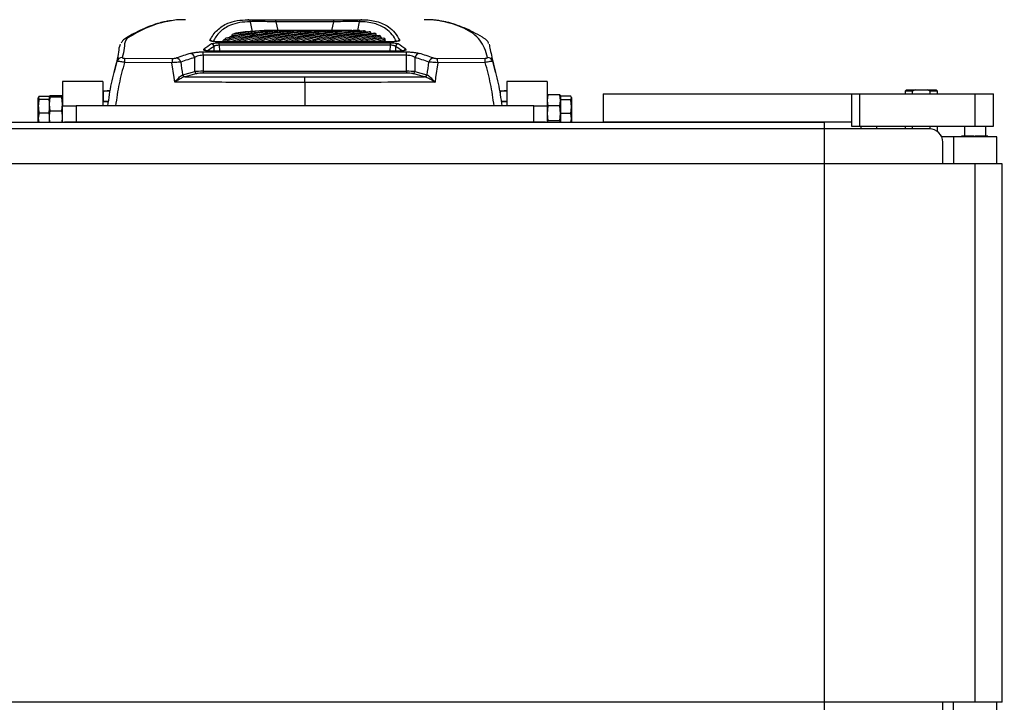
# Model space of a CAD drawing. Header units: millimetres. Extents: x 0 to 420, y 0 to 297.
# Tile 7 of 19: x 113 to 220, y 88 to 163. Entities that reach past the tile are written whole.
import ezdxf

# ---------------------------------------------------------------- set-up
doc = ezdxf.new("R2010")
doc.units = ezdxf.units.MM
doc.layers.add('QUOTE', color=174, linetype='Continuous')
doc.styles.add('SLDTEXTSTYLE3', font='TXT', dxfattribs={"width": 0.75})
doc.dimstyles.new('SLDDIMSTYLE0', dxfattribs={"dimtxt": 3, "dimasz": 3, "dimexe": 0, "dimexo": 0.0625, "dimgap": 0.75, "dimtad": 1, "dimlfac": 3.400099, "dimrnd": 1e-09, "dimzin": 12, "dimdsep": 46, "dimtxsty": 'SLDTEXTSTYLE3', "dimsah": 1, "dimcen": 0.09, "dimadec": 0, "dimazin": 3, "dimtfac": 1, "dimtdec": 3, "dimtofl": 0, "dimtmove": 0, "dimatfit": 3, "dimfxl": 0, "dimfrac": 2, "dimtolj": 1, "dimtzin": 12, "dimarcsym": 0})

# ---------------------------------------------------------------- blocks, each defined once
blk = doc.blocks.new('_D_1')
at = {"layer": 'QUOTE'}
for p, q in [((221.09, 147.3), (259.64, 147.3)), ((257.64, 147.3), (257.64, 88.48)), ((221.09, 88.48), (259.64, 88.48))]:
    blk.add_line(p, q, dxfattribs=at)
for points in [[(257.64, 147.3), (257.14, 144.3), (258.14, 144.3)], [(257.64, 88.48), (258.14, 91.48), (257.14, 91.48)]]:
    blk.add_solid(points, dxfattribs=at)
at = {"layer": 'QUOTE', "insert": (253.77, 114.56), "char_height": 3, "attachment_point": 1, "rotation": 90, "style": 'SLDTEXTSTYLE3'}
blk.add_mtext('200', dxfattribs=at)

msp = doc.modelspace()

# ---------------------------------------------------------------- linework, layer by layer
at = {"color": 7, "linetype": 'Continuous', "lineweight": 25}
for p, q in [((137.4757, 163.0341), (137.5723, 163.0337)), ((140.5298, 163.0203), (146.8675, 163.0203)), ((140.5298, 162.8023), (140.5298, 163.0203)), ((146.8675, 162.8023), (140.5298, 162.8023)), ((146.8675, 162.8023), (146.8675, 163.0203)), ((149.8252, 163.0337), (149.9216, 163.0341)), ((136.1589, 161.5719), (135.7411, 161.4075)), ((135.7411, 161.2601), (135.7411, 161.4075)), ((140.936, 161.8578), (140.2993, 161.8578)), ((142.8461, 161.8578), (142.2094, 161.8578)), ((144.7561, 161.8578), (144.1194, 161.8578)), ((146.6662, 161.8578), (146.0295, 161.8578)), ((148.5762, 161.8578), (147.9395, 161.8578)), ((148.8264, 161.8404), (148.8264, 161.8568)), ((149.6915, 161.7865), (149.6915, 161.8473)), ((150.3227, 161.671), (150.3227, 161.7861)), ((150.9845, 161.4895), (150.8898, 161.521)), ((150.9194, 161.5193), (150.9194, 161.6665)), ((151.479, 161.336), (151.479, 161.4834)), ((153.1737, 160.6276), (134.2236, 160.6276)), ((134.2236, 160.6236), (134.2236, 160.6276)), ((153.1737, 160.6236), (134.2236, 160.6236)), ((134.3495, 160.5134), (153.0479, 160.5134)), ((134.3495, 160.239), (134.3495, 160.5134)), ((134.7681, 160.6276), (134.7681, 160.767)), ((142.0022, 160.6402), (142.0022, 160.6276)), ((146.0204, 160.6276), (146.0204, 160.6403)), ((151.9983, 161.2309), (151.8299, 161.3232)), ((152.1557, 160.9722), (151.963, 161.0813)), ((151.9983, 161.0833), (151.9983, 161.2309)), ((152.4736, 160.902), (152.3203, 161.0206)), ((152.58, 160.6276), (152.4376, 160.7595)), ((152.4736, 160.7542), (152.4736, 160.902)), ((152.7723, 160.6276), (152.7639, 160.6365)), ((153.0479, 160.239), (153.0479, 160.5134)), ((153.1737, 160.6236), (153.1737, 160.6276)), ((132.5952, 159.5176), (154.8022, 159.5176)), ((132.5952, 159.1425), (132.5952, 159.5176)), ((153.8592, 159.5881), (133.5381, 159.5881)), ((133.5381, 159.5823), (133.5381, 159.5881)), ((153.8592, 159.5823), (133.5381, 159.5823)), ((133.8082, 159.5881), (133.7867, 160.1245)), ((153.0479, 160.239), (134.3495, 160.239)), ((134.3495, 160.239), (134.3756, 159.5881)), ((153.0217, 159.5881), (153.0479, 160.239)), ((153.6107, 160.1245), (153.5891, 159.5881)), ((153.8592, 159.5823), (153.8592, 159.5881)), ((154.8022, 159.1425), (154.8022, 159.5176)), ((123.2735, 158.9106), (122.867, 157.3092)), ((129.1856, 158.3319), (123.9886, 158.364)), ((124.0061, 158.8359), (129.1988, 158.8037)), ((131.6723, 157.3671), (131.666, 158.9034)), ((132.5952, 159.1425), (132.6023, 157.3976)), ((154.8022, 159.1425), (132.5952, 159.1425)), ((154.795, 157.3976), (154.8022, 159.1425)), ((155.7314, 158.9034), (155.7251, 157.3671)), ((158.1986, 158.8037), (163.3912, 158.8359)), ((163.4088, 158.364), (158.2117, 158.3319)), ((164.5303, 157.3092), (164.1223, 158.9169)), ((130.3768, 157.03), (131.6723, 157.3671)), ((131.905, 157.1398), (130.6095, 156.8027)), ((132.6023, 157.3976), (132.6023, 157.2085)), ((132.6023, 157.3976), (154.795, 157.3976)), ((154.795, 157.2085), (132.6023, 157.2085)), ((154.795, 157.3976), (154.795, 157.2085)), ((156.7878, 156.8027), (155.4924, 157.1398)), ((155.7251, 157.3671), (157.0205, 157.03)), ((121.6405, 156.2697), (117.2289, 156.2697)), ((117.2289, 156.2697), (117.2289, 153.6228)), ((121.6405, 156.2697), (121.6405, 153.6228)), ((130.3305, 157.0152), (130.3768, 157.03)), ((130.6095, 156.8027), (130.5637, 156.7922)), ((143.6987, 156.1796), (143.6987, 153.6228)), ((156.8337, 156.7922), (156.7878, 156.8027)), ((157.0205, 157.03), (157.0668, 157.0152)), ((170.1685, 156.2697), (165.7569, 156.2697)), ((165.7569, 156.2697), (165.7569, 153.6228)), ((170.1685, 156.2697), (170.1685, 153.6228)), ((121.6405, 155.2698), (122.421, 155.2698)), ((121.6622, 155.1933), (121.6622, 154.0933)), ((164.9491, 155.2698), (165.7673, 155.2698)), ((165.0282, 155.1933), (165.0282, 154.7882)), ((176.2979, 154.9462), (176.2979, 151.8581)), ((176.2979, 154.9462), (203.4028, 154.9462)), ((187.6595, 154.9536), (187.6595, 154.9462)), ((190.0092, 154.9462), (190.0092, 154.9536)), ((203.4028, 154.9462), (203.4028, 151.8581)), ((203.4028, 154.9462), (204.3212, 154.9462)), ((204.3212, 151.4169), (204.3212, 154.9462)), ((204.3212, 154.9462), (216.885, 154.9462)), ((209.4321, 155.3874), (209.285, 155.2404)), ((209.285, 155.2404), (209.285, 154.9462)), ((210.0742, 155.2404), (209.285, 155.2404)), ((209.4321, 155.3874), (210.3758, 155.3874)), ((210.3758, 155.3874), (210.0742, 155.2404)), ((210.0742, 154.9462), (210.0742, 155.2404)), ((210.3758, 155.3874), (211.7235, 155.3874)), ((212.0251, 155.2404), (211.7235, 155.3874)), ((211.7235, 155.3874), (212.6673, 155.3874)), ((212.0251, 154.9462), (212.0251, 155.2404)), ((212.8143, 155.2404), (212.0251, 155.2404)), ((212.8143, 155.2404), (212.6673, 155.3874)), ((212.8143, 154.9462), (212.8143, 155.2404)), ((216.885, 154.9462), (216.885, 151.4169)), ((216.885, 154.9462), (218.9437, 154.9462)), ((218.9437, 151.4169), (218.9437, 154.9462)), ((114.6583, 154.6651), (114.5819, 154.5133)), ((114.5819, 154.5133), (114.6583, 154.3615)), ((114.5819, 153.6197), (114.5819, 154.5133)), ((114.6583, 154.6651), (115.7583, 154.6651)), ((114.6583, 154.3615), (115.7583, 154.3615)), ((115.8411, 154.7107), (115.7583, 154.6481)), ((115.7583, 154.6481), (115.8411, 154.5856)), ((115.7583, 154.6481), (115.7583, 154.4037)), ((115.8411, 154.5856), (115.7583, 153.821)), ((115.7583, 154.3615), (115.7583, 154.4037)), ((115.7583, 154.1551), (115.7583, 154.3615)), ((115.7583, 154.1551), (115.7583, 153.821)), ((115.7583, 153.821), (115.8411, 153.0565)), ((115.7583, 153.821), (115.7583, 153.0844)), ((117.1461, 154.7107), (115.8411, 154.7107)), ((117.1461, 154.5856), (115.8411, 154.5856)), ((117.2289, 154.6481), (117.1461, 154.7107)), ((117.1461, 154.5856), (117.2289, 154.6481)), ((117.2289, 153.821), (117.1461, 154.5856)), ((117.1461, 153.0565), (117.2289, 153.821)), ((122.2616, 154.0933), (121.6405, 154.0933)), ((122.2522, 154.0639), (121.6405, 154.0639)), ((165.7569, 154.0933), (165.1366, 154.0933)), ((165.7569, 154.0639), (165.1451, 154.0639)), ((170.2513, 154.8195), (170.1685, 154.2162)), ((170.1866, 154.702), (170.1685, 154.6521)), ((170.1685, 154.2162), (170.2513, 153.6128)), ((171.5562, 154.8195), (170.2513, 154.8195)), ((171.639, 154.2162), (171.5562, 154.8195)), ((171.5562, 153.6128), (171.639, 154.2162)), ((171.639, 154.6521), (171.6209, 154.702)), ((172.739, 154.6951), (171.639, 154.6951)), ((171.639, 154.6951), (171.639, 154.6521)), ((171.639, 154.6521), (171.639, 154.3476)), ((171.639, 154.3476), (171.639, 154.2914)), ((171.639, 154.2914), (171.639, 154.0808)), ((172.739, 154.2914), (171.639, 154.2914)), ((171.639, 154.0639), (171.639, 152.9885)), ((172.8155, 153.5347), (172.739, 154.2914)), ((172.8155, 154.539), (172.7982, 154.5864)), ((172.8155, 154.539), (172.8155, 154.4932)), ((172.8155, 154.4932), (172.8155, 153.5347)), ((114.5819, 152.288), (114.5819, 153.6197)), ((114.6583, 152.878), (114.5819, 152.288)), ((114.6583, 152.878), (115.7583, 152.878)), ((115.7583, 152.878), (115.7583, 153.0844)), ((115.7583, 152.7138), (115.7583, 152.878)), ((117.1461, 153.0565), (115.8411, 153.0565)), ((117.2289, 151.8581), (117.2289, 153.6228)), ((117.2289, 153.6228), (118.6994, 153.6228)), ((118.6994, 153.6228), (118.6994, 151.8581)), ((168.6979, 153.6228), (118.6994, 153.6228)), ((168.6979, 151.8581), (168.6979, 153.6228)), ((168.6979, 153.6228), (170.1685, 153.6228)), ((170.1685, 153.6228), (170.1685, 151.8581)), ((170.2513, 153.6128), (170.1685, 152.7939)), ((170.1685, 152.7939), (170.2513, 151.9749)), ((171.5562, 153.6128), (170.2513, 153.6128)), ((171.639, 152.7939), (171.5562, 153.6128)), ((171.5562, 151.9749), (171.639, 152.7939)), ((171.639, 152.9885), (171.639, 152.7779)), ((172.739, 152.7779), (171.639, 152.7779)), ((171.639, 152.7779), (171.639, 152.6235)), ((172.739, 152.7779), (172.8155, 153.5347)), ((172.8155, 152.223), (172.739, 152.7779)), ((172.8155, 153.5347), (172.8155, 152.223)), ((110.5112, 151.8581), (117.4259, 151.8581)), ((114.5819, 152.288), (114.6376, 151.8581)), ((114.5819, 151.8581), (114.5819, 152.288)), ((115.7583, 152.7138), (115.7583, 152.3545)), ((115.7583, 152.3545), (115.8149, 151.8581)), ((115.7583, 152.3545), (115.7583, 151.8581)), ((115.7583, 151.8581), (115.7583, 151.8623)), ((117.1723, 151.8581), (117.2289, 152.3545)), ((118.6994, 151.8581), (117.4259, 151.8581)), ((168.6979, 151.8581), (118.6994, 151.8581)), ((169.9715, 151.8581), (168.6979, 151.8581)), ((169.9715, 151.8581), (176.2979, 151.8581)), ((171.5562, 151.9749), (170.2513, 151.9749)), ((171.639, 152.6235), (171.639, 151.8581)), ((172.7652, 151.8581), (172.8155, 152.223)), ((172.8155, 152.223), (172.8155, 151.8581)), ((203.4028, 151.8581), (176.2979, 151.8581)), ((200.4617, 151.1228), (200.4617, 151.8581)), ((203.4028, 151.8581), (203.4028, 151.4169)), ((211.932, 151.1228), (74.8771, 151.1228)), ((203.4028, 151.4169), (204.3212, 151.4169)), ((204.3212, 151.4169), (216.885, 151.4169)), ((204.4322, 151.4169), (204.4322, 151.1228)), ((206.1969, 151.1228), (206.1969, 151.4169)), ((209.285, 151.4169), (209.285, 151.1228)), ((210.0742, 151.1228), (210.0742, 151.4169)), ((212.0251, 151.1199), (212.0251, 151.4169)), ((212.8143, 150.8287), (212.8143, 151.4169)), ((215.7554, 151.4169), (215.7554, 150.314)), ((216.885, 151.4169), (218.9437, 151.4169)), ((218.1083, 150.314), (218.1083, 151.4169)), ((214.579, 150.2405), (213.2798, 150.2405)), ((213.4025, 147.2994), (213.4025, 149.6523)), ((214.579, 150.2405), (214.579, 147.2994)), ((219.2847, 150.2405), (214.579, 150.2405)), ((215.4519, 150.314), (215.4519, 150.2405)), ((215.9554, 150.314), (215.4519, 150.314)), ((216.2021, 150.314), (215.9554, 150.314)), ((215.9554, 150.314), (215.9554, 150.2405)), ((216.255, 150.314), (216.2021, 150.314)), ((216.2021, 150.314), (216.2021, 150.2405)), ((216.4243, 150.314), (216.255, 150.314)), ((216.255, 150.314), (216.255, 150.2405)), ((216.8261, 150.314), (216.4243, 150.314)), ((216.4243, 150.314), (216.4243, 150.2405)), ((216.8261, 150.314), (216.8261, 150.2405)), ((216.8345, 150.314), (216.8261, 150.314)), ((216.8345, 150.314), (216.8345, 150.2405)), ((216.8345, 150.314), (216.8445, 150.314)), ((216.8445, 150.2405), (216.8445, 150.314)), ((216.8514, 150.314), (216.8445, 150.314)), ((216.9254, 150.314), (216.9186, 150.314)), ((216.9254, 150.314), (216.9254, 150.2405)), ((216.9254, 150.314), (216.9355, 150.314)), ((216.9438, 150.314), (216.9355, 150.314)), ((216.9355, 150.2405), (216.9355, 150.314)), ((216.9438, 150.314), (216.9438, 150.2405)), ((217.3456, 150.314), (216.9438, 150.314)), ((217.5149, 150.314), (217.3456, 150.314)), ((217.3456, 150.314), (217.3456, 150.2405)), ((217.5678, 150.314), (217.5149, 150.314)), ((217.5149, 150.314), (217.5149, 150.2405)), ((217.8145, 150.314), (217.5678, 150.314)), ((217.5678, 150.314), (217.5678, 150.2405)), ((218.3181, 150.314), (217.8145, 150.314)), ((217.8145, 150.314), (217.8145, 150.2405)), ((218.3181, 150.2405), (218.3181, 150.314)), ((219.2847, 147.2994), (219.2847, 150.2405)), ((216.9318, 147.2994), (69.8773, 147.2994)), ((216.9318, 88.4776), (216.9318, 147.2994)), ((219.8729, 147.2994), (216.9318, 147.2994)), ((219.8729, 88.4776), (219.8729, 147.2994)), ((216.9318, 88.4776), (69.8773, 88.4776)), ((213.4025, 86.1247), (213.4025, 88.4776)), ((214.5321, 88.4776), (214.5321, 85.5659)), ((219.8729, 88.4776), (216.9318, 88.4776)), ((219.2847, 85.5365), (219.2847, 88.4776))]:
    msp.add_line(p, q, dxfattribs=at)
at = {"color": 7, "linetype": 'Continuous'}
for p in [(86.3474, 151.8581), (200.4617, 83.9189)]:
    msp.add_line(p, (200.4617, 151.8581), dxfattribs=at)
at = {"color": 7, "linetype": 'Continuous', "lineweight": 25, "flags": 128}
for points in [[(137.9907, 161.7097), (137.7571, 162.7976), (137.7531, 162.8161)], [(140.5298, 162.8023), (140.5308, 162.7976), (140.7331, 161.8578)], [(146.6643, 161.8578), (146.8665, 162.7976), (146.8675, 162.8023)], [(149.6442, 162.8161), (149.6403, 162.7976), (149.4374, 161.853)], [(129.4785, 156.2107), (129.4085, 156.718), (129.1856, 158.3319)], [(158.2117, 158.3319), (157.9889, 156.718), (157.9188, 156.2107)]]:
    msp.add_lwpolyline(points, dxfattribs=at)
at = {"color": 7, "linetype": 'Continuous', "lineweight": 25}
for centre, radius, start, end in [((137.4733, 162.7455), 0.2886, 14.153703, 89.518595), ((149.924, 162.7455), 0.2886, 90.481385, 165.846258), ((133.328, 160.4766), 0.2984, 51.754611, 89.249883), ((133.4854, 160.0967), 0.3026, 5.271313, 86.662623), ((153.912, 160.0967), 0.3026, 93.337377, 174.728687), ((154.0693, 160.4766), 0.2984, 90.747646, 128.535553), ((131.0818, 158.7664), 0.6, 13.199528, 78.58829), ((132.6546, 159.4995), 0.3015, 29.449188, 86.65848), ((154.7428, 159.4996), 0.3015, 93.340083, 150.265522), ((156.3155, 158.7664), 0.6, 101.41171, 166.800472), ((123.7312, 158.3219), 0.5788, 88.901022, 162.789941), ((129.9155, 158.3801), 5.927, 175.589829, 180.156436), ((137.0781, 158.3478), 7.8925, 176.688106, 180.115239), ((129.5498, 158.2661), 0.6057, 13.718097, 78.281764), ((157.8475, 158.2661), 0.6057, 101.718236, 166.281903), ((150.3192, 158.3478), 7.8925, 359.884761, 3.311894), ((157.4818, 158.3801), 5.927, 359.843564, 4.410171), ((163.6662, 158.3219), 0.5788, 17.210059, 91.098978), ((131.9592, 157.4281), 0.2934, 192.003748, 259.347556), ((155.4382, 157.4281), 0.2934, 280.652444, 347.996252), ((130.6287, 157.0936), 0.3083, 194.723956, 257.823252), ((130.6638, 157.091), 0.2934, 192.003748, 259.347556), ((156.7336, 157.091), 0.2934, 280.652444, 347.996252), ((156.7686, 157.0936), 0.3083, 282.176748, 345.276044), ((211.932, 149.6523), 1.4705, 0, 90)]:
    msp.add_arc(centre, radius, start, end, dxfattribs=at)
for centre, major_axis, ratio, start_param, end_param in [((142.8461, -13.0174), (0, 174.8752), 0.41421356, 6.27439556, 6.39493661), ((142.8461, -13.0174), (0, 174.7281), 0.41421356, 0.03906847, 0.11140338), ((142.2094, -13.0174), (0, 174.8752), 0.41421356, 0, 0.09897345), ((144.1194, -13.0174), (0, 174.8752), 0.41421356, 0, 0.11868364), ((140.936, -13.0174), (0, 174.8752), 0.41421356, 6.27439556, 6.35496498), ((140.936, -13.0174), (0, 174.7281), 0.41421356, 0.03906847, 0.07184019), ((140.2993, -13.0174), (0, 174.8752), 0.41421356, 0, 0.05719106), ((144.7561, -13.0174), (0, 174.8752), 0.41421356, 6.27439556, 6.40186895), ((144.7561, -13.0174), (0, 174.7281), 0.41421356, 0.03906847, 0.11140338), ((146.0295, -13.0174), (0, 174.8752), 0.41421356, 0, 0.11868364), ((146.6662, -13.0174), (0, 174.8752), 0.41421356, 6.27431992, 6.40186895), ((146.6662, -13.0174), (0, 174.7281), 0.41421356, 0.03906847, 0.11140338), ((147.9395, -13.0174), (0, 174.8752), 0.41421356, 0, 0.11868364), ((148.5762, -13.0174), (0, 174.8752), 0.41421356, 6.2797318, 6.40186895), ((148.5762, -13.0174), (0, 174.7281), 0.41421356, 0.03906847, 0.11140338), ((149.8496, -13.0174), (0, 174.8752), 0.41421356, 0.00519059, 0.11868364), ((150.4863, -13.0174), (0, 174.8752), 0.41421356, 0.0109724, 0.11868364), ((150.4863, -13.0174), (0, 174.7281), 0.41421356, 0.03906847, 0.11164542), ((151.7596, -13.0174), (0, 174.8752), 0.41421356, 0.02269342, 0.11868364), ((152.3963, -13.0174), (0, 174.8752), 0.41421356, 0.02863125, 0.11868364), ((152.3963, -13.0174), (0, 174.7281), 0.41421356, 0.03906847, 0.11140338), ((153.6697, -13.0174), (0, 174.8752), 0.41421356, 0.04067034, 0.11868364), ((154.3064, -13.0174), (0, 174.8752), 0.41421356, 0.04677461, 0.11868364), ((154.3064, -13.0174), (0, 174.7281), 0.41421356, 0.04681401, 0.11140338), ((155.5797, -13.0174), (0, 174.8752), 0.41421356, 0.05916132, 0.11868364), ((156.2164, -13.0174), (0, 174.8752), 0.41421356, 0.06544753, 0.11868364), ((150.9117, -11.6939), (-10.1899, 174.707), 0.26665575, 0.15835319, 0.17713763), ((156.2164, -13.0174), (0, 174.7281), 0.41421356, 0.06550269, 0.11140338), ((157.4898, -13.0174), (0, 174.8752), 0.41421356, 0.07821581, 0.11868364), ((158.1264, -13.0174), (0, 174.8752), 0.41421356, 0.08470228, 0.11868364), ((158.1264, -13.0174), (0, 174.7281), 0.41421356, 0.08477374, 0.11140338), ((159.3998, -13.0174), (0, 174.8752), 0.41421356, 0.09789162, 0.11868364), ((160.0365, -13.0174), (0, 174.8752), 0.41421356, 0.10459952, 0.11868364), ((160.0365, -13.0174), (0, 174.7281), 0.41421356, 0.10468788, 0.11140338), ((161.3099, -13.0174), (0, 174.8752), 0.41421356, 0.11825556, 0.11868364), ((136.4856, -11.6939), (10.1899, 174.707), 0.26665575, 6.10604768, 6.12483212), ((202.6491, -11.6939), (-82.5389, 166.6026), 0.63805248, 6.18261034, 6.19606193), ((151.1954, -11.6785), (-10.1925, 174.4128), 0.26710229, 0.15829686, 0.17423389), ((136.2019, -11.6785), (10.1925, 174.4128), 0.26710229, 6.10892695, 6.12488845), ((84.7483, -11.6939), (82.5389, 166.6026), 0.63805248, 0.08712338, 0.10057497), ((203.1145, -11.5692), (-82.8469, 165.8887), 0.63935189, 6.17970914, 6.19316073), ((864.7679, -2129.2942), (-889.2494, 5035.6673), 0.0719468, 1.0865467, 1.08685751), ((84.2828, -11.5692), (82.8469, 165.8887), 0.63935189, 0.09002457, 0.10347617), ((-577.3705, -2129.2942), (889.2494, 5035.6673), 0.0719468, 5.1963278, 5.19663861), ((132.6043, 157.3213), (1.1764, 0.0009), 0.06487975, 1.57241434, 2.48525828), ((132.6043, 157.0316), (0.8823, -0.0004), 0.20050912, 1.57311623, 2.48596017), ((154.793, 157.3213), (1.1764, -0.0009), 0.06487975, 0.65633438, 1.56917832), ((154.793, 157.0316), (0.8823, 0.0004), 0.20050912, 0.65563249, 1.56847642), ((144.8751, 274.7697), (668.8525, 0), 0.17641227, 4.69105893, 4.71063009), ((142.5222, 274.7697), (668.8525, 0), 0.17641227, 4.71414787, 4.73371903)]:
    msp.add_ellipse(centre, major_axis=major_axis, ratio=ratio, start_param=start_param, end_param=end_param, dxfattribs=at)
for points, knots in [([(128.862, 162.8975), (128.7198, 162.8728), (128.3813, 162.8142), (127.7196, 162.6479), (126.8859, 162.3807), (125.9194, 161.9811), (125.1118, 161.5774), (124.5186, 161.2434), (124.2331, 161.0718), (123.9874, 160.9254), (123.7545, 160.7124), (123.6666, 160.5479), (123.619, 160.459)], [0, 0, 0, 0, 0.0853742, 0.20311986, 0.38642796, 0.57085112, 0.75662611, 0.84997595, 0.89684585, 0.92900847, 0.96163812, 1, 1, 1, 1]), ([(128.9625, 162.8941), (128.8375, 162.8769), (128.3513, 162.8101), (127.4747, 162.5511), (126.3455, 162.1191), (125.3669, 161.6399), (124.7109, 161.2479), (124.2763, 161.0087), (123.9819, 160.6162), (124.0109, 159.9608), (123.8319, 159.2541), (123.7423, 158.9005)], [0, 0, 0, 0, 0.0545124, 0.21204342, 0.36969771, 0.52546704, 0.60339517, 0.64256698, 0.68154297, 0.84069984, 1, 1, 1, 1]), ([(130.6445, 163.0337), (130.5159, 163.0335), (130.228, 163.033), (129.9288, 163.022), (129.538, 162.9951), (129.2043, 162.9365), (128.9625, 162.8941)], [0, 0, 0, 0, 0.14794429, 0.33123968, 0.51541463, 1, 1, 1, 1]), ([(133.3319, 160.775), (133.4466, 160.9858), (133.676, 161.4073), (134.1277, 161.9173), (134.6584, 162.338), (135.3613, 162.7012), (136.2661, 162.9728), (137.0723, 163.0136), (137.4757, 163.0341)], [0, 0, 0, 0, 0.14643315, 0.29286634, 0.43986944, 0.58687273, 0.79324369, 1, 1, 1, 1]), ([(137.7531, 162.8161), (137.3508, 162.7958), (136.5453, 162.755), (135.6425, 162.4843), (134.9409, 162.1227), (134.4118, 161.7032), (133.982, 161.2241), (133.7698, 160.8372), (133.6731, 160.6608)], [0, 0, 0, 0, 0.21144516, 0.42328335, 0.57324057, 0.72334215, 0.87388191, 1, 1, 1, 1]), ([(137.6752, 163.0334), (137.7328, 163.0332), (137.9046, 163.0329), (138.5338, 163.0275), (139.4609, 163.0216), (140.1737, 163.0207), (140.5298, 163.0203)], [0, 0, 0, 0, 0.14215119, 0.42370491, 0.71207023, 1, 1, 1, 1]), ([(140.5298, 162.8023), (140.2056, 162.8082), (139.5574, 162.8201), (138.7047, 162.8306), (138.045, 162.8319), (137.8511, 162.8214), (137.7531, 162.8161)], [0, 0, 0, 0, 0.25196603, 0.50363727, 0.74920314, 1, 1, 1, 1]), ([(146.8675, 163.0203), (147.2294, 163.0207), (147.9377, 163.0217), (148.8646, 163.0275), (149.4919, 163.0329), (149.6651, 163.0332), (149.7223, 163.0334)], [0, 0, 0, 0, 0.29246806, 0.57261407, 0.85887969, 1, 1, 1, 1]), ([(149.6442, 162.8161), (149.5467, 162.8214), (149.3517, 162.832), (148.6934, 162.8306), (147.8411, 162.8201), (147.1969, 162.8083), (146.8675, 162.8023)], [0, 0, 0, 0, 0.24996727, 0.49961867, 0.74409306, 1, 1, 1, 1]), ([(153.7197, 160.6604), (153.5728, 160.9161), (153.259, 161.4629), (152.6414, 162.003), (151.9624, 162.3904), (151.2768, 162.6309), (150.5133, 162.7835), (149.9339, 162.8052), (149.6442, 162.8161)], [0, 0, 0, 0, 0.18630819, 0.39831837, 0.54845243, 0.69858674, 0.84929317, 1, 1, 1, 1]), ([(149.9216, 163.0341), (150.2105, 163.0233), (150.7884, 163.0016), (151.5521, 162.8496), (152.2397, 162.6088), (152.9212, 162.221), (153.5658, 161.6513), (153.8988, 161.0673), (154.0654, 160.775)], [0, 0, 0, 0, 0.146432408, 0.292864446, 0.439849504, 0.586834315, 0.793218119, 1, 1, 1, 1]), ([(158.68, 162.8639), (158.5954, 162.8818), (158.3736, 162.9287), (158.0605, 162.9789), (157.6017, 163.0171), (157.1907, 163.034), (156.8124, 163.032), (156.726, 163.0315)], [0, 0, 0, 0, 0.15862955, 0.41562405, 0.67155786, 0.92499717, 1, 1, 1, 1]), ([(163.6551, 158.9005), (163.5619, 159.2488), (163.3755, 159.9457), (162.8512, 160.8079), (162.1231, 161.5368), (161.0855, 162.1162), (159.9367, 162.5496), (159.1103, 162.777), (158.7305, 162.8537), (158.68, 162.8639)], [0, 0, 0, 0, 0.16283342, 0.32589324, 0.48886437, 0.65157665, 0.81340058, 0.97522435, 1, 1, 1, 1]), ([(163.7782, 160.446), (163.7696, 160.4697), (163.7302, 160.578), (163.5822, 160.7833), (163.3304, 160.9751), (163.1939, 161.0538), (162.7897, 161.2994), (162.0915, 161.6834), (161.1069, 162.1457), (160.1384, 162.5093), (159.3639, 162.7376), (158.9152, 162.8249), (158.78, 162.8512)], [0, 0, 0, 0, 0.01143547, 0.05229998, 0.09230624, 0.11298824, 0.13284092, 0.32988011, 0.52637398, 0.72195696, 0.91624926, 1, 1, 1, 1]), ([(149.6915, 161.8473), (149.6735, 161.8482), (149.6375, 161.8499), (149.565, 161.8529), (149.5101, 161.8544), (149.4736, 161.8555)], [0, 0, 0, 0, 0.25000303, 0.50000604, 1, 1, 1, 1]), ([(150.3227, 161.7861), (150.3056, 161.7886), (150.2716, 161.7935), (150.2029, 161.8026), (150.1507, 161.8087), (150.1159, 161.8128)], [0, 0, 0, 0, 0.25000285, 0.50000687, 1, 1, 1, 1]), ([(150.9194, 161.6665), (150.9034, 161.6707), (150.8713, 161.6789), (150.8066, 161.6947), (150.7573, 161.7058), (150.7245, 161.7132)], [0, 0, 0, 0, 0.25000608, 0.50001208, 1, 1, 1, 1]), ([(151.479, 161.4834), (151.4641, 161.4894), (151.4341, 161.5013), (151.3737, 161.5244), (151.3276, 161.5409), (151.2968, 161.5519)], [0, 0, 0, 0, 0.250008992, 0.50001774, 1, 1, 1, 1]), ([(123.1783, 158.4931), (123.2667, 158.8364), (123.4434, 159.5229), (123.407, 160.1078), (123.5716, 160.3649), (123.5738, 160.3684)], [0, 0, 0, 0, 0.49661901, 0.99323778, 1, 1, 1, 1]), ([(134.2236, 160.6236), (134.1234, 160.6251), (133.9261, 160.6281), (133.6631, 160.6515), (133.4631, 160.6858), (133.3374, 160.7288), (133.3338, 160.7596), (133.3319, 160.775)], [0, 0, 0, 0, 0.20771971, 0.40866378, 0.60525488, 0.80263104, 1, 1, 1, 1]), ([(134.2194, 160.6294), (134.1809, 160.629), (134.0486, 160.6276), (133.8419, 160.6398), (133.6445, 160.6621), (133.5391, 160.6824), (133.4988, 160.6966), (133.5021, 160.695), (133.5028, 160.6947)], [0, 0, 0, 0, 0.11552964, 0.39685067, 0.63936246, 0.8392669, 0.96394662, 1, 1, 1, 1]), ([(133.503, 160.3988), (133.5352, 160.4145), (133.6001, 160.4462), (133.8015, 160.4832), (134.0584, 160.5086), (134.2525, 160.5118), (134.3495, 160.5134)], [0, 0, 0, 0, 0.24845021, 0.4999771, 0.75001453, 1, 1, 1, 1]), ([(135.0519, 161.002), (135.0273, 160.9834), (134.9783, 160.9463), (134.8826, 160.8692), (134.8139, 160.8079), (134.7681, 160.767)], [0, 0, 0, 0, 0.25003005, 0.50006011, 1, 1, 1, 1]), ([(135.7759, 161.2554), (135.6637, 161.2163), (135.5187, 161.1659), (135.404, 161.0809), (135.3781, 161.0617)], [0, 0, 0, 0, 0.774036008, 1, 1, 1, 1]), ([(151.6244, 161.2733), (151.6192, 161.2763), (151.5683, 161.3059), (151.505, 161.3214), (151.4482, 161.3355)], [0, 0, 0, 0, 0.1007024, 1, 1, 1, 1]), ([(153.0479, 160.5134), (153.1333, 160.5122), (153.3181, 160.5094), (153.5757, 160.4861), (153.7911, 160.4484), (153.86, 160.4153), (153.8944, 160.3988)], [0, 0, 0, 0, 0.22047909, 0.47690312, 0.73848588, 1, 1, 1, 1]), ([(154.0654, 160.775), (154.0654, 160.7627), (154.0653, 160.7349), (153.9622, 160.6925), (153.7626, 160.6547), (153.4868, 160.6285), (153.278, 160.6252), (153.1737, 160.6236)], [0, 0, 0, 0, 0.15774745, 0.35832094, 0.56755008, 0.78395303, 1, 1, 1, 1]), ([(153.8957, 160.6954), (153.8951, 160.6951), (153.8932, 160.6942), (153.852, 160.6816), (153.7551, 160.6627), (153.5834, 160.6424), (153.376, 160.6289), (153.2318, 160.6291), (153.1737, 160.6291)], [0, 0, 0, 0, 0.06488828, 0.18250026, 0.34763957, 0.57113264, 0.82708886, 1, 1, 1, 1]), ([(163.8301, 160.3586), (163.8486, 160.2671), (163.9107, 159.9603), (164.0344, 159.3629), (164.1563, 158.7884), (164.219, 158.4931)], [0, 0, 0, 0, 0.17122677, 0.57399859, 1, 1, 1, 1]), ([(131.2005, 159.3545), (131.3288, 159.3876), (131.5663, 159.449), (132.0665, 159.5064), (132.4189, 159.5139), (132.5952, 159.5176)], [0, 0, 0, 0, 0.36952536, 0.68453428, 1, 1, 1, 1]), ([(133.5381, 159.5823), (133.5012, 159.5826), (133.3637, 159.5836), (133.1307, 159.5983), (132.8827, 159.6345), (132.7115, 159.6846), (132.6271, 159.7427), (132.6571, 159.7812), (132.6721, 159.8005)], [0, 0, 0, 0, 0.06823334, 0.25397246, 0.44113576, 0.62814939, 0.81403838, 1, 1, 1, 1]), ([(133.5297, 159.5902), (133.4909, 159.5898), (133.3634, 159.5885), (133.1577, 159.6039), (132.9648, 159.6322), (132.8668, 159.6562), (132.8338, 159.6722), (132.8392, 159.6687), (132.8398, 159.6684)], [0, 0, 0, 0, 0.11807074, 0.38740621, 0.65377218, 0.85552188, 0.98641606, 1, 1, 1, 1]), ([(134.3495, 160.239), (134.2848, 160.2385), (134.1551, 160.2375), (133.9837, 160.213), (133.8502, 160.1749), (133.8078, 160.1413), (133.7867, 160.1245)], [0, 0, 0, 0, 0.24784439, 0.49645574, 0.74857273, 1, 1, 1, 1]), ([(153.6107, 160.1245), (153.5881, 160.1421), (153.5432, 160.1773), (153.4003, 160.2159), (153.2283, 160.2382), (153.1049, 160.2387), (153.0479, 160.239)], [0, 0, 0, 0, 0.26458249, 0.52659636, 0.78140292, 1, 1, 1, 1]), ([(154.5583, 159.6689), (154.5587, 159.6691), (154.5626, 159.6715), (154.5421, 159.6612), (154.4829, 159.6443), (154.3506, 159.6178), (154.1466, 159.5962), (153.9514, 159.5864), (153.8403, 159.589), (153.8158, 159.5896)], [0, 0, 0, 0, 0.01125193, 0.10860024, 0.24968095, 0.43809001, 0.67740692, 0.92885946, 1, 1, 1, 1]), ([(154.7252, 159.8005), (154.7335, 159.7929), (154.7625, 159.7663), (154.7454, 159.7184), (154.6274, 159.6629), (154.4233, 159.6185), (154.1578, 159.5882), (153.9588, 159.5843), (153.8592, 159.5823)], [0, 0, 0, 0, 0.074654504, 0.262077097, 0.448944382, 0.633846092, 0.816920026, 1, 1, 1, 1]), ([(154.8022, 159.5176), (154.9472, 159.5151), (155.2991, 159.5089), (155.8121, 159.4539), (156.0687, 159.3876), (156.1968, 159.3545)], [0, 0, 0, 0, 0.25998534, 0.63065779, 1, 1, 1, 1]), ([(122.181, 153.6228), (122.2957, 154.4409), (122.5261, 156.084), (122.9603, 157.6879), (123.1783, 158.4931)], [0, 0, 0, 0, 0.49791564, 1, 1, 1, 1]), ([(123.9886, 158.364), (123.7807, 157.5941), (123.3592, 156.033), (123.1364, 154.4334), (123.0235, 153.6228)], [0, 0, 0, 0, 0.49316683, 1, 1, 1, 1]), ([(123.9886, 158.364), (123.9342, 158.3738), (123.7937, 158.3994), (123.5748, 158.4372), (123.3631, 158.4717), (123.2126, 158.4934), (123.1896, 158.4932), (123.1783, 158.4931)], [0, 0, 0, 0, 0.12806977, 0.33107282, 0.54765578, 0.77774989, 1, 1, 1, 1]), ([(123.7423, 158.9005), (123.7437, 158.8932), (123.7467, 158.8784), (123.793, 158.8585), (123.8636, 158.8443), (123.9388, 158.8372), (123.9872, 158.8363), (124.0061, 158.8359)], [0, 0, 0, 0, 0.22931523, 0.45924252, 0.67172592, 0.87168599, 1, 1, 1, 1]), ([(130.1383, 158.4098), (130.054, 158.4012), (129.8902, 158.3846), (129.5487, 158.3567), (129.3066, 158.3402), (129.1856, 158.3319)], [0, 0, 0, 0, 0.34684457, 0.67365016, 1, 1, 1, 1]), ([(129.1988, 158.8037), (129.2597, 158.8047), (129.3815, 158.8067), (129.5528, 158.8264), (129.6319, 158.848), (129.6729, 158.8592)], [0, 0, 0, 0, 0.32489349, 0.65012379, 1, 1, 1, 1]), ([(132.5952, 159.1425), (132.4769, 159.137), (132.2367, 159.1259), (131.9024, 159.039), (131.75, 158.9516), (131.666, 158.9034)], [0, 0, 0, 0, 0.30307711, 0.61581056, 1, 1, 1, 1]), ([(155.7314, 158.9034), (155.6476, 158.9519), (155.5022, 159.0362), (155.2532, 159.0996), (155.0307, 159.1347), (154.8997, 159.1391), (154.8022, 159.1425)], [0, 0, 0, 0, 0.38344258, 0.6654937, 0.75097139, 1, 1, 1, 1]), ([(158.2117, 158.3319), (158.0909, 158.3402), (157.8443, 158.357), (157.5032, 158.3849), (157.3401, 158.4015), (157.2591, 158.4098)], [0, 0, 0, 0, 0.3259384, 0.66539497, 1, 1, 1, 1]), ([(157.7245, 158.8592), (157.7638, 158.8484), (157.8426, 158.8268), (158.0136, 158.8068), (158.1378, 158.8047), (158.1986, 158.8037)], [0, 0, 0, 0, 0.33764775, 0.67551304, 1, 1, 1, 1]), ([(163.3912, 158.8359), (163.4219, 158.8367), (163.4832, 158.8384), (163.563, 158.8491), (163.6208, 158.8645), (163.653, 158.8823), (163.6544, 158.8947), (163.6551, 158.9005)], [0, 0, 0, 0, 0.20710126, 0.4147668, 0.61519671, 0.81780262, 1, 1, 1, 1]), ([(164.219, 158.4931), (164.2116, 158.4935), (164.1956, 158.4942), (164.0868, 158.4795), (163.9092, 158.4516), (163.6754, 158.4121), (163.4971, 158.3799), (163.4088, 158.364)], [0, 0, 0, 0, 0.17597684, 0.37712516, 0.58053184, 0.79225779, 1, 1, 1, 1]), ([(164.3739, 153.6228), (164.2609, 154.4334), (164.0381, 156.033), (163.6166, 157.5941), (163.4088, 158.364)], [0, 0, 0, 0, 0.50683317, 1, 1, 1, 1]), ([(164.219, 158.4931), (164.437, 157.6879), (164.8712, 156.084), (165.1016, 154.4409), (165.2163, 153.6228)], [0, 0, 0, 0, 0.50208436, 1, 1, 1, 1]), ([(129.4785, 156.2107), (129.4794, 156.2116), (129.5764, 156.3217), (129.7882, 156.5552), (130.0748, 156.8384), (130.2561, 156.9762), (130.3257, 157.0127), (130.3305, 157.0152)], [0, 0, 0, 0, 0.00276369, 0.32555053, 0.70573605, 0.97985913, 1, 1, 1, 1]), ([(130.5637, 156.7922), (130.5577, 156.7905), (130.4689, 156.7656), (130.2385, 156.6679), (129.8744, 156.4636), (129.604, 156.2927), (129.4797, 156.2114), (129.4785, 156.2107)], [0, 0, 0, 0, 0.01974579, 0.29167914, 0.67280877, 0.99692923, 1, 1, 1, 1]), ([(143.6987, 156.1796), (143.2085, 156.1799), (140.7576, 156.1809), (136.0171, 156.1876), (131.7676, 156.2026), (129.4785, 156.2107)], [0, 0, 0, 0, 0.10340314, 0.51701957, 1, 1, 1, 1]), ([(143.6987, 156.1796), (143.6987, 156.2597), (143.6987, 156.4197), (143.6987, 156.6145), (143.6987, 156.7212), (143.6987, 156.7629), (143.6987, 156.7729), (143.6987, 156.7761)], [0, 0, 0, 0, 0.27594498, 0.55188995, 0.82783523, 0.94498017, 1, 1, 1, 1]), ([(157.9188, 156.2107), (157.4288, 156.2087), (154.9785, 156.1991), (150.2385, 156.1851), (145.9882, 156.1815), (143.6987, 156.1796)], [0, 0, 0, 0, 0.10340314, 0.51701957, 1, 1, 1, 1]), ([(157.9188, 156.2107), (157.9176, 156.2114), (157.8072, 156.2836), (157.5482, 156.447), (157.1697, 156.6682), (156.9377, 156.7538), (156.8337, 156.7922)], [0, 0, 0, 0, 0.00307209, 0.2908054, 0.68206177, 1, 1, 1, 1]), ([(157.0668, 157.0152), (157.1489, 156.9603), (157.3308, 156.8385), (157.629, 156.5324), (157.8317, 156.3095), (157.918, 156.2116), (157.9188, 156.2107)], [0, 0, 0, 0, 0.32045023, 0.71060747, 0.99723477, 1, 1, 1, 1]), ([(122.421, 155.2698), (122.219, 155.2603), (121.9644, 155.2484), (121.7139, 155.2027), (121.6622, 155.1933)], [0, 0, 0, 0, 0.79381431, 1, 1, 1, 1]), ([(165.7673, 155.2698), (165.5705, 155.2603), (165.3225, 155.2484), (165.0785, 155.2027), (165.0282, 155.1933)], [0, 0, 0, 0, 0.79381431, 1, 1, 1, 1]), ([(114.6583, 154.3615), (114.6558, 154.3485), (114.6092, 154.104), (114.5951, 153.8553), (114.5819, 153.6197)], [0, 0, 0, 0, 0.052974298, 1, 1, 1, 1]), ([(170.1978, 154.7001), (170.2026, 154.7236), (170.2108, 154.7637), (170.2394, 154.8031), (170.2513, 154.8195)], [0, 0, 0, 0, 0.58389908, 1, 1, 1, 1]), ([(171.5562, 154.8195), (171.5681, 154.8031), (171.5967, 154.7637), (171.6049, 154.7236), (171.6097, 154.7001)], [0, 0, 0, 0, 0.41610092, 1, 1, 1, 1]), ([(172.8155, 154.4932), (172.8022, 154.5573), (172.7882, 154.625), (172.7415, 154.6915), (172.739, 154.6951)], [0, 0, 0, 0, 0.9470257, 1, 1, 1, 1]), ([(172.739, 154.2914), (172.7485, 154.3051), (172.7941, 154.3718), (172.806, 154.4395), (172.8155, 154.4932)], [0, 0, 0, 0, 0.20618569, 1, 1, 1, 1]), ([(114.5819, 153.6197), (114.5913, 153.4222), (114.6032, 153.1734), (114.6489, 152.9285), (114.6583, 152.878)], [0, 0, 0, 0, 0.79381431, 1, 1, 1, 1]), ([(115.8411, 153.0565), (115.8297, 153.003), (115.7805, 152.7712), (115.7679, 152.5356), (115.7583, 152.3545)], [0, 0, 0, 0, 0.23085574, 1, 1, 1, 1]), ([(117.2289, 152.3545), (117.2192, 152.5356), (117.2067, 152.7712), (117.1574, 153.003), (117.1461, 153.0565)], [0, 0, 0, 0, 0.76914426, 1, 1, 1, 1]), ([(170.2513, 151.9749), (170.2394, 151.9585), (170.2113, 151.9199), (170.2032, 151.8806), (170.1986, 151.8581)], [0, 0, 0, 0, 0.425371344, 1, 1, 1, 1]), ([(171.6089, 151.8581), (171.6043, 151.8806), (171.5962, 151.9199), (171.5682, 151.9585), (171.5562, 151.9749)], [0, 0, 0, 0, 0.57462866, 1, 1, 1, 1])]:
    msp.add_open_spline(points, degree=3, knots=knots, dxfattribs=at)

# ---------------------------------------------------------------- dimensions: what is measured, and where the dimension line sits
at = {"layer": 'QUOTE'}
dim = msp.add_linear_dim(base=(255.2578, 88.4776), p1=(219.0903, 147.2994), p2=(219.0903, 88.4776), angle=90, dimstyle='SLDDIMSTYLE0', dxfattribs=at)
dim.commit()
dim.dimension.update_dxf_attribs({"geometry": '_D_1', "text_midpoint": (255.2578, 117.8885), "dimtype": 160})

doc.saveas('drawing.dxf')
